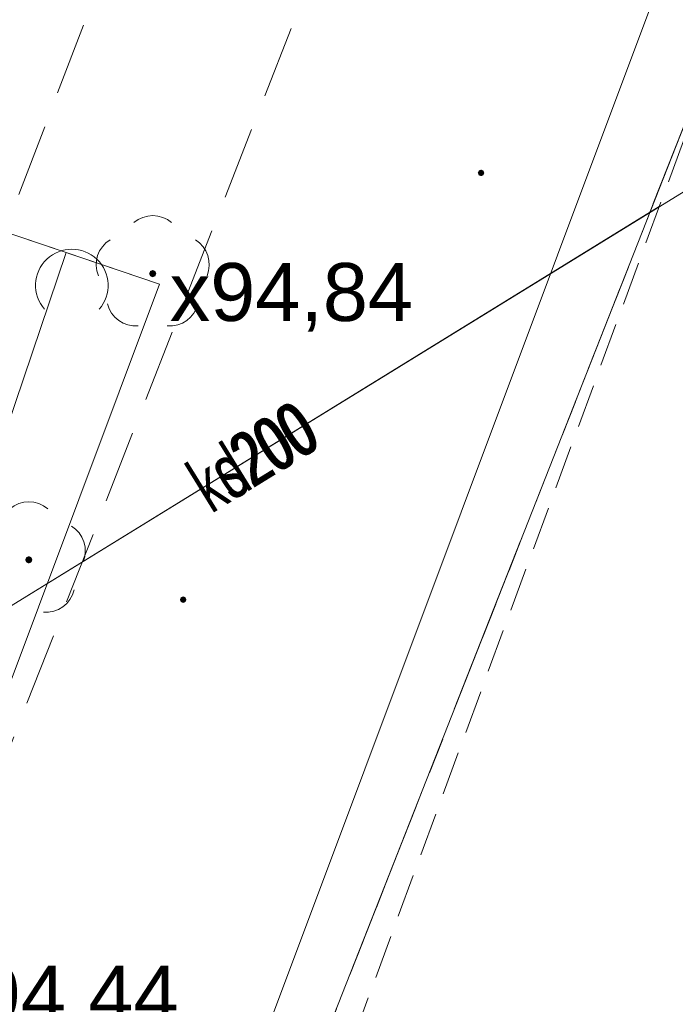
# Model space of a CAD drawing. Header units: metres. Extents: x 6541766 to 6542178, y 5894743 to 5895314.
# Tile 63 of 77: x 6541972 to 6541981, y 5895242 to 5895255. Entities that reach past the tile are written whole.
import ezdxf
from ezdxf.enums import TextEntityAlignment as Align

# ---------------------------------------------------------------- set-up
doc = ezdxf.new("R2010")
doc.units = ezdxf.units.M
for name, pattern in [('0.5_0.5', [1, 0.5, -0.5]), ('1.0_0.5', [1.5, 1, -0.5]), ('2', [0.9, 0.6, -0.3]), ('DASHED', [0.75, 0.5, -0.25])]:
    doc.linetypes.add(name, pattern=pattern)
for name, color, linetype in [('219-działka ewidencyjna', 7, 'Continuous'), ('przewód kanalizacyjny', 7, 'Continuous'), ('przewód kanalizacyjny-Atr1', 7, 'Continuous'), ('zadrzewienie  zakrzewienie', 7, 'Continuous'), ('Zakres', 7, 'Continuous')]:
    doc.layers.add(name, color=color, linetype=linetype)
for name, color, linetype, lineweight in [('_dr_ścieki kd', 36, 'Continuous', 30), ('A-OPIS', 4, 'Continuous', 20), ('A-OZNACZENIA', 7, 'Continuous', 15), ('A-PZT', 4, 'Continuous', 9), ('IE - podklad', 8, 'Continuous', 9)]:
    doc.layers.add(name, color=color, linetype=linetype, lineweight=lineweight)
doc.styles.add('MtXpl_Arial32', font='arial.ttf', dxfattribs={"height": 0.2})
doc.styles.add('MtXpl_Arial33', font='arial.ttf', dxfattribs={"height": 0.2})

# ---------------------------------------------------------------- blocks, each defined once
blk = doc.blocks.new('blok - sanitarne pzt chelmza ng')
at = {"layer": 'przewód kanalizacyjny', "color": 34, "linetype": 'Continuous', "lineweight": 9}
for q in [(6542523.08, 5895278.6), (6542481.059, 5895252.714)]:
    blk.add_line((6542454.82, 5895236.55), q, dxfattribs=at)
at = {"layer": 'przewód kanalizacyjny-Atr1', "color": 34, "lineweight": 9, "width": 0.667}
for s in ['kd200', 'ks200', 'ks200']:
    blk.add_text(s, height=0.75, rotation=31.634, dxfattribs=at).set_placement((6542474.68, 5895248.79), align=Align.MIDDLE_LEFT)
blk = doc.blocks.new('blok - podklad szary rfqfqw')
at = {"color": 8, "linetype": 'Continuous', "lineweight": 9}
for centre, radius, start, end in [((6541974.07, 5895252.19), 0.4, 49.272, 130.728), ((6541973.69, 5895251.914), 0.4, 121.308, 202.548), ((6541974.45, 5895251.914), 0.4, 337.452, 58.692), ((6541972.954, 5895251.627), 0.5, 318.85, 221.162), ((6541973.835, 5895251.466), 0.4, 193.221, 274.871), ((6541974.305, 5895251.466), 0.4, 265.129, 346.779), ((6541972.36, 5895248.24), 0.4, 49.272, 130.728), ((6541972.74, 5895247.964), 0.4, 337.452, 58.692), ((6541972.595, 5895247.516), 0.4, 265.129, 346.779)]:
    blk.add_arc(centre, radius, start, end, dxfattribs=at)
at = {"color": 8, "linetype": 'Continuous', "lineweight": 9, "extrusion": (0, 0, -1)}
for points in [[(-6541978.568, 5895253.148), (-6541978.568, 5895253.212), (-6541978.555, 5895253.18)], [(-6541978.568, 5895253.212), (-6541978.6, 5895253.135), (-6541978.6, 5895253.225)], [(-6541978.568, 5895253.212), (-6541978.568, 5895253.148), (-6541978.6, 5895253.135)], [(-6541978.6, 5895253.225), (-6541978.6, 5895253.135), (-6541978.632, 5895253.148)], [(-6541978.6, 5895253.225), (-6541978.632, 5895253.148), (-6541978.632, 5895253.212)], [(-6541978.632, 5895253.212), (-6541978.632, 5895253.148), (-6541978.645, 5895253.18)], [(-6541974.035, 5895251.755), (-6541974.035, 5895251.825), (-6541974.02, 5895251.79)], [(-6541974.035, 5895251.825), (-6541974.07, 5895251.74), (-6541974.07, 5895251.84)], [(-6541974.035, 5895251.825), (-6541974.035, 5895251.755), (-6541974.07, 5895251.74)], [(-6541974.07, 5895251.84), (-6541974.07, 5895251.74), (-6541974.105, 5895251.755)], [(-6541974.07, 5895251.84), (-6541974.105, 5895251.755), (-6541974.105, 5895251.825)], [(-6541974.105, 5895251.825), (-6541974.105, 5895251.755), (-6541974.12, 5895251.79)], [(-6541972.325, 5895247.805), (-6541972.325, 5895247.875), (-6541972.31, 5895247.84)], [(-6541972.325, 5895247.875), (-6541972.36, 5895247.79), (-6541972.36, 5895247.89)], [(-6541972.325, 5895247.875), (-6541972.325, 5895247.805), (-6541972.36, 5895247.79)], [(-6541972.36, 5895247.89), (-6541972.36, 5895247.79), (-6541972.395, 5895247.805)], [(-6541972.36, 5895247.89), (-6541972.395, 5895247.805), (-6541972.395, 5895247.875)], [(-6541972.395, 5895247.875), (-6541972.395, 5895247.805), (-6541972.41, 5895247.84)], [(-6541974.458, 5895247.258), (-6541974.458, 5895247.322), (-6541974.445, 5895247.29)], [(-6541974.458, 5895247.322), (-6541974.49, 5895247.245), (-6541974.49, 5895247.335)], [(-6541974.458, 5895247.322), (-6541974.458, 5895247.258), (-6541974.49, 5895247.245)], [(-6541974.49, 5895247.335), (-6541974.49, 5895247.245), (-6541974.522, 5895247.258)], [(-6541974.49, 5895247.335), (-6541974.522, 5895247.258), (-6541974.522, 5895247.322)], [(-6541974.522, 5895247.322), (-6541974.522, 5895247.258), (-6541974.535, 5895247.29)]]:
    blk.add_solid(points, dxfattribs=at)
at = {"layer": '219-działka ewidencyjna', "color": 8, "linetype": '0.5_0.5', "lineweight": 9}
blk.add_line((6541982.464, 5895256.534), (6541969.26, 5895222.97), dxfattribs=at)
at = {"layer": 'A-OZNACZENIA', "color": 8, "linetype": 'DASHED', "lineweight": 9, "ltscale": 5}
blk.add_line((6541990.13, 5895276.02), (6541927.31, 5895116.37), dxfattribs=at)
at = {"layer": 'A-PZT', "color": 8, "lineweight": 9}
for p, q in [((6541964.081, 5895209.818), (6541990.13, 5895276.02)), ((6541985.928, 5895268.774), (6541963.854, 5895209.909)), ((6541985.928, 5895268.774), (6541963.858, 5895209.92)), ((6541974.164, 5895251.644), (6541963.335, 5895255.317)), ((6541972.877, 5895252.081), (6541970.509, 5895252.884)), ((6541972.877, 5895252.081), (6541969.665, 5895242.611)), ((6541971.271, 5895247.346), (6541972.877, 5895252.081)), ((6541974.164, 5895251.644), (6541972.877, 5895252.081)), ((6541970.639, 5895242.245), (6541974.164, 5895251.644)), ((6541970.639, 5895242.245), (6541974.164, 5895251.644))]:
    blk.add_line(p, q, dxfattribs=at)
at = {"layer": 'zadrzewienie  zakrzewienie', "color": 8, "linetype": '1.0_0.5', "lineweight": 9}
for p, q in [((6541983.29, 5895281.84), (6541958.91, 5895218.05)), ((6541983.29, 5895281.84), (6541958.91, 5895218.05)), ((6541960.85, 5895216.53), (6541986.23, 5895281.35))]:
    blk.add_line(p, q, dxfattribs=at)
at = {"layer": 'Zakres', "color": 8, "linetype": '2', "lineweight": 9}
blk.add_line((6541965.96, 5895211.67), (6541999.83, 5895303.74), dxfattribs=at)
blk.add_line((6541965.96, 5895211.67), (6541999.83, 5895303.74), dxfattribs=at)
blk.add_line((6541965.96, 5895211.67), (6541999.83, 5895303.74), dxfattribs=at)
blk.add_line((6541965.96, 5895211.67), (6541999.83, 5895303.74), dxfattribs=at)
at = {"layer": 'A-OPIS', "color": 8, "lineweight": 9}
for s, style, p in [('x94,84', 'MtXpl_Arial32', (6541974.305, 5895251.136)), ('x94,44', 'MtXpl_Arial33', (6541971.071, 5895241.441))]:
    blk.add_text(s, height=0.8, dxfattribs=dict(at, style=style)).set_placement(p)

msp = doc.modelspace()

# ---------------------------------------------------------------- block references
at = {"layer": '_dr_ścieki kd', "lineweight": 9}
msp.add_blockref('blok - sanitarne pzt chelmza ng', (-500, 0), dxfattribs=at)
at = {"layer": 'IE - podklad'}
msp.add_blockref('blok - podklad szary rfqfqw', (0, 0), dxfattribs=at)

doc.saveas('drawing.dxf')
